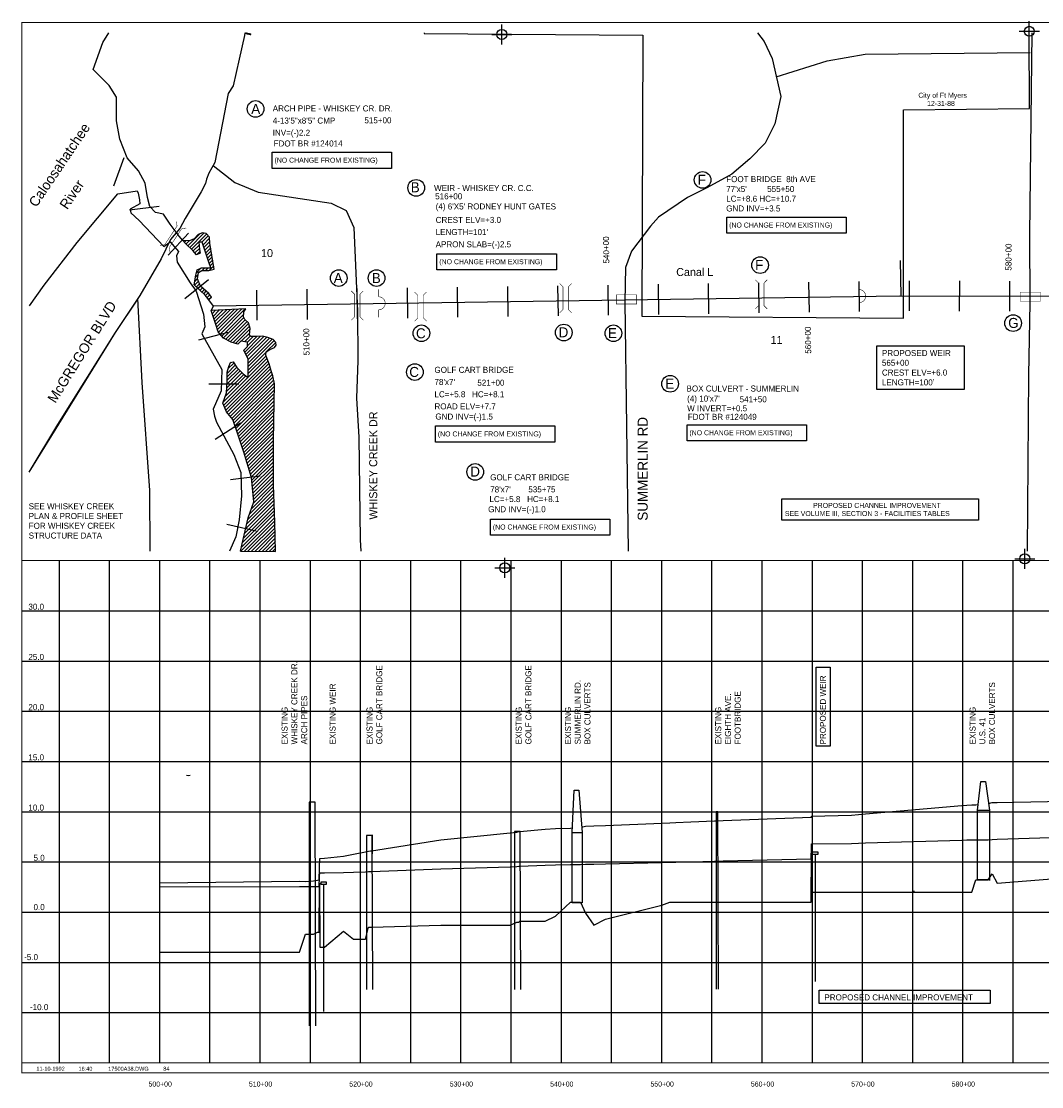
# Model space of a CAD drawing. Extents: x 204874 to 220884, y 807713 to 818458.
# Tile 1 of 2: x 204874 to 215039, y 807827 to 818436. Entities that reach past the tile are written whole.
import ezdxf
from ezdxf.enums import TextEntityAlignment as Align

# ---------------------------------------------------------------- set-up
doc = ezdxf.new("R2010")
doc.units = 0
doc.header["$LTSCALE"] = 800
doc.header["$PDMODE"] = 34
doc.header["$PDSIZE"] = 100
doc.linetypes.add('DASHED', pattern=[0])
doc.linetypes.add('STREAM', pattern=[0])
doc.layers.get('0').update_dxf_attribs({"linetype": 'CONTINUOUS'})
for name, color, linetype in [('BORDER', 1, 'CONTINUOUS'), ('CITY', 10, 'DASHED'), ('GRID', 2, 'CONTINUOUS'), ('MAJROADS', 9, 'CONTINUOUS'), ('PROPOSED', 7, 'CONTINUOUS'), ('SEC', 2, 'CONTINUOUS'), ('STATIONS', 7, 'CONTINUOUS'), ('STRUCTTEXT', 7, 'CONTINUOUS'), ('STRUCTURES', 1, 'CONTINUOUS'), ('TEXT', 7, 'CONTINUOUS'), ('TRUNKS', 5, 'STREAM'), ('WATER', 4, 'CONTINUOUS'), ('WETDBA', 12, 'CONTINUOUS'), ('WETFILL', 8, 'CONTINUOUS'), ('WSHEDS', 3, 'CONTINUOUS')]:
    doc.layers.add(name, color=color, linetype=linetype)

# ---------------------------------------------------------------- blocks, each defined once
blk = doc.blocks.new('BOX')
at = {"layer": 'STRUCTURES', "color": 0, "const_width": 20}
blk.add_lwpolyline([(-377, -171), (433, -171), (433, 189), (-377, 189)], close=True, dxfattribs=at)
blk = doc.blocks.new('BRIDGE')
at = {"layer": 'STRUCTURES', "color": 0, "const_width": 20}
for points in [[(-234, -534), (-101, -402), (-101, 496), (-234, 629)], [(244, -534), (112, -402), (112, 496), (244, 629)]]:
    blk.add_lwpolyline(points, dxfattribs=at)
blk = doc.blocks.new('WEIR')
at = {"layer": 'STRUCTURES', "color": 0, "const_width": 30}
blk.add_lwpolyline([(13, 761), (13, 358, -1), (13, -332), (13, -734)], format="xyb", dxfattribs=at)
blk = doc.blocks.new('LOGON')
at = {"color": 0}
blk.add_attdef('DATE', text='', height=1, dxfattribs=at).set_placement((-1.87, 1.76), align=Align.RIGHT)
for tag, p in [('TIME', (1.56, 1.76)), ('DRAWING', (8.97, 1.76)), ('OPERATOR', (22.66, 1.76))]:
    blk.add_attdef(tag, p, '', height=1, dxfattribs=at)
blk = doc.blocks.new('*X')
at = {"color": 0}
for p, q in [((206499, 816237), (206513, 816251)), ((206516, 816219), (206548, 816250)), ((206534, 816201), (206652, 816319)), ((206552, 816184), (206694, 816327)), ((206570, 816167), (206721, 816318)), ((206674, 816235), (206737, 816299)), ((206685, 816211), (206750, 816276)), ((206587, 816149), (206646, 816207)), ((206603, 816129), (206648, 816174)), ((206620, 816111), (206652, 816143)), ((206693, 816184), (206753, 816243)), ((206702, 816158), (206756, 816211)), ((206711, 816131), (206761, 816181)), ((206720, 816104), (206766, 816151)), ((206728, 816078), (206772, 816121)), ((206737, 816051), (206777, 816091)), ((206746, 816025), (206782, 816060)), ((206618, 815932), (206666, 815980)), ((206676, 815955), (206702, 815981)), ((206712, 815955), (206736, 815980)), ((206749, 815957), (206792, 816000)), ((206756, 815999), (206787, 816030)), ((206796, 815969), (206797, 815970)), ((206600, 815808), (206640, 815848)), ((206603, 815846), (206631, 815874)), ((206609, 815888), (206636, 815914)), ((206619, 815791), (206650, 815822)), ((206637, 815774), (206661, 815798)), ((206655, 815757), (206679, 815781)), ((206674, 815740), (206698, 815765)), ((206692, 815723), (206717, 815748)), ((206710, 815705), (206736, 815732)), ((206725, 815685), (206752, 815713)), ((206739, 815664), (206768, 815693)), ((206768, 815551), (206773, 815556)), ((206776, 815524), (206810, 815558)), ((206784, 815497), (206847, 815560)), ((206793, 815471), (206884, 815561)), ((206803, 815445), (206921, 815563)), ((206812, 815419), (206958, 815565)), ((206821, 815392), (206995, 815566)), ((206829, 815366), (207032, 815568)), ((206839, 815340), (207069, 815570)), ((206855, 815320), (207106, 815571)), ((206871, 815301), (207090, 815520)), ((206886, 815281), (207091, 815486)), ((206909, 815268), (207105, 815464)), ((206932, 815256), (207123, 815447)), ((206956, 815244), (207140, 815429)), ((206981, 815235), (207148, 815401)), ((207008, 815226), (207155, 815373)), ((207066, 815249), (207151, 815334)), ((207097, 815244), (207156, 815303)), ((207100, 815141), (207258, 815299)), ((207111, 815117), (207290, 815296)), ((207127, 815239), (207185, 815297)), ((207128, 815204), (207222, 815298)), ((207122, 815093), (207319, 815289)), ((207133, 815068), (207346, 815281)), ((207133, 815033), (207372, 815272)), ((207134, 814998), (207393, 815257)), ((207318, 815147), (207409, 815238)), ((207391, 815185), (207402, 815196)), ((206887, 814645), (207323, 815081)), ((207134, 814963), (207313, 815142)), ((207135, 814929), (207312, 815105)), ((206891, 814614), (207333, 815056)), ((206901, 814589), (207342, 815030)), ((206911, 814563), (207350, 815002)), ((206923, 814540), (207358, 814975)), ((206924, 814930), (207006, 815012)), ((206925, 814895), (207021, 814991)), ((206936, 814977), (206992, 815033)), ((206955, 815032), (206964, 815040)), ((206905, 814699), (207111, 814904)), ((206919, 814748), (207091, 814920)), ((206921, 814786), (207073, 814937)), ((206924, 814824), (207055, 814955)), ((206926, 814861), (207038, 814973)), ((206939, 814521), (207367, 814948)), ((206955, 814501), (207376, 814922)), ((206971, 814482), (207383, 814894)), ((206984, 814459), (207389, 814864)), ((206993, 814433), (207395, 814835)), ((207002, 814407), (207396, 814801)), ((207011, 814381), (207395, 814765)), ((207021, 814355), (207394, 814728)), ((207030, 814328), (207394, 814692)), ((207039, 814302), (207393, 814656)), ((207048, 814276), (207392, 814620)), ((207056, 814249), (207392, 814584)), ((207065, 814222), (207391, 814549)), ((207073, 814195), (207391, 814513)), ((207082, 814169), (207390, 814477)), ((207091, 814142), (207390, 814441)), ((207099, 814115), (207389, 814405)), ((207107, 814088), (207389, 814369)), ((207116, 814061), (207388, 814333)), ((207124, 814034), (207388, 814297)), ((207132, 814007), (207387, 814261)), ((207141, 813980), (207387, 814226)), ((207149, 813953), (207387, 814191)), ((207157, 813926), (207387, 814155)), ((207166, 813899), (207387, 814120)), ((207170, 813867), (207387, 814084)), ((207172, 813835), (207387, 814049)), ((207175, 813802), (207387, 814014)), ((207178, 813770), (207387, 813978)), ((207181, 813738), (207387, 813943)), ((207184, 813705), (207387, 813907)), ((207184, 813634), (207386, 813837)), ((207187, 813673), (207386, 813872)), ((207129, 813473), (207390, 813734)), ((207145, 813524), (207388, 813768)), ((207165, 813579), (207387, 813802)), ((207090, 813292), (207395, 813598)), ((207100, 813338), (207394, 813632)), ((207109, 813383), (207393, 813666)), ((207119, 813428), (207391, 813700)), ((207061, 813158), (207399, 813496)), ((207068, 813200), (207398, 813530)), ((207079, 813246), (207397, 813564)), ((207097, 813158), (207401, 813462)), ((207132, 813158), (207402, 813428)), ((207167, 813158), (207402, 813393)), ((207202, 813157), (207403, 813358)), ((207238, 813157), (207404, 813324)), ((207273, 813157), (207404, 813289)), ((207308, 813157), (207405, 813254)), ((207343, 813157), (207406, 813220)), ((207378, 813157), (207407, 813185))]:
    blk.add_line(p, q, dxfattribs=at)
blk = doc.blocks.new('CHIMP')
at = {"layer": 'PROPOSED', "color": 0}
for p, q in [((-210, 1959), (0, 1959)), ((-210, 0), (-210, 1959)), ((0, 1959), (0, 0)), ((0, 0), (-210, 0))]:
    blk.add_line(p, q, dxfattribs=at)
for s, p in [('PROPOSED CHANNEL IMPROVEMENT', (-121, 312)), ('SEE VOLUME III, SECTION 3 - FACILITIES TABLES', (-40, 32))]:
    blk.add_text(s, height=50, rotation=90, dxfattribs=at).set_placement(p)
blk = doc.blocks.new('NC')
at = {"layer": 'PROPOSED', "color": 0}
for p, q in [((-193, 0), (0, 0)), ((-193, -1427), (-193, 0)), ((0, 0), (0, -1427)), ((0, -1427), (-193, -1427))]:
    blk.add_line(p, q, dxfattribs=at)
blk.add_text('(NO CHANGE FROM EXISTING)', height=60, rotation=270, dxfattribs=at).set_placement((-125, -28))

msp = doc.modelspace()

# ---------------------------------------------------------------- linework, layer by layer
at = {"layer": 'BORDER', "color": 0, "const_width": 10}
msp.add_lwpolyline([(204879, 807965), (220879, 807965), (220879, 818425), (204879, 818425)], close=True, dxfattribs=at)
for points in [[(204879, 813065), (220879, 813065)], [(204879, 808065), (220879, 808065)]]:
    msp.add_lwpolyline(points, dxfattribs=at)
at = {"layer": 'CITY', "color": 0}
msp.add_lwpolyline([(208889, 818320), (208889, 818315), (211064, 818297), (211056, 815500), (213663, 815481), (213661, 817553), (214917, 817566), (214915, 818320)], dxfattribs=at)
at = {"layer": 'GRID', "color": 0}
for points in [[(205254, 808065), (205254, 813065)], [(205754, 808065), (205754, 813065)], [(206254, 808065), (206254, 813065)], [(206754, 808065), (206754, 813065)], [(207254, 808065), (207254, 813065)], [(207754, 808065), (207754, 813065)], [(208254, 808065), (208254, 813065)], [(208754, 808065), (208754, 813065)], [(209254, 808065), (209254, 813065)], [(209754, 808065), (209754, 813065)], [(210254, 808065), (210254, 813065)], [(210754, 808065), (210754, 813065)], [(211254, 808065), (211254, 813065)], [(211754, 808065), (211754, 813065)], [(212254, 808065), (212254, 813065)], [(212754, 808065), (212754, 813065)], [(213254, 808065), (213254, 813065)], [(213754, 808065), (213754, 813065)], [(214254, 808065), (214254, 813065)], [(214754, 808065), (214754, 813065)], [(204879, 812565), (220879, 812565)], [(204879, 812065), (220879, 812065)], [(204879, 811565), (220879, 811565)], [(204879, 811065), (220879, 811065)], [(204879, 810565), (220879, 810565)], [(204879, 810065), (220879, 810065)], [(204879, 809565), (220879, 809565)], [(204879, 809065), (220879, 809065)], [(204879, 808565), (220879, 808565)]]:
    msp.add_lwpolyline(points, dxfattribs=at)
at = {"layer": 'MAJROADS', "color": 0}
for points in [[(207100, 818320), (207097, 818294), (207045, 818060), (206985, 817792), (206934, 817717), (206803, 817031), (206744, 816923), (206718, 816864), (206709, 816822), (206667, 816739), (206506, 816472), (206455, 816372), (206362, 816263), (206268, 816071), (206056, 815704), (205810, 815337), (205234, 814420), (204951, 813945)], [(212207, 818320), (212274, 818233), (212354, 818064), (212439, 817688), (212380, 817414), (212284, 817221), (212132, 817065), (211953, 816915), (211704, 816776), (211509, 816682), (211223, 816485), (211142, 816396), (210952, 816148), (210892, 815985), (210887, 815643), (210921, 813158)], [(214941, 818320), (214918, 816311), (214922, 815632), (214908, 814911), (214895, 813158)], [(212395, 817882), (212900, 818041), (213280, 818109), (214923, 818126)], [(206786, 817000), (207000, 816832), (207235, 816735), (207961, 816624), (208110, 816553), (208188, 816384), (208224, 815548), (208225, 815058), (208215, 814683), (208235, 814293), (208251, 813273), (208258, 813158)], [(206031, 815676), (206075, 814838), (206151, 813765), (206154, 813158)]]:
    msp.add_lwpolyline(points, dxfattribs=at)
at = {"layer": 'PROPOSED', "color": 0}
for p, q in [((213395, 814769), (213395, 815205)), ((213395, 815205), (214267, 815205)), ((214267, 815205), (214267, 814769)), ((214267, 814769), (213395, 814769)), ((212791, 811216), (212791, 812005)), ((212791, 812005), (212931, 812005)), ((212931, 812005), (212931, 811216)), ((212931, 811216), (212791, 811216)), ((208370, 810335), (208370, 810145)), ((208370, 810335), (208370, 810145)), ((212782, 810140), (212782, 808875)), ((207885, 809840), (207885, 808575)), ((207885, 809840), (207885, 808575)), ((212822, 808656), (212822, 808788)), ((212822, 808788), (214525, 808788)), ((214525, 808788), (214525, 808656)), ((214525, 808656), (212822, 808656))]:
    msp.add_line(p, q, dxfattribs=at)
at = {"layer": 'PROPOSED', "color": 0, "linetype": 'DASHED'}
for p, q in [((207742, 810659), (207742, 808434)), ((207800, 810659), (207742, 810659)), ((207742, 810659), (207742, 808434)), ((207800, 810659), (207742, 810659)), ((207809, 808434), (207800, 810659)), ((207809, 808434), (207800, 810659)), ((211795, 810565), (211795, 808799)), ((211812, 810565), (211795, 810565)), ((211812, 810559), (211795, 810559)), ((211819, 808799), (211812, 810565)), ((208312, 810329), (208312, 808793)), ((208370, 810329), (208312, 810329)), ((208370, 810329), (208312, 810329)), ((208312, 810329), (208312, 808793)), ((208376, 808793), (208370, 810329)), ((208376, 808793), (208370, 810329)), ((209787, 810369), (209787, 808793)), ((209845, 810369), (209787, 810369)), ((209845, 810369), (209787, 810369)), ((209851, 808793), (209845, 810369))]:
    msp.add_line(p, q, dxfattribs=at)
at = {"layer": 'PROPOSED', "color": 0}
for points in [[(214400, 810579), (214433, 810867), (214479, 810867), (214520, 810579)], [(210360, 810359), (210383, 810779), (210428, 810779), (210460, 810359)], [(214510, 810648), (214544, 810657), (214594, 810658), (215764, 810679), (215826, 810679), (215862, 810680), (215912, 810690), (215962, 810692), (217278, 810716), (217903, 810727), (217913, 810726), (217936, 810730), (217946, 810734), (218528, 810739), (219778, 810751), (220128, 810757)], [(210456, 810412), (210494, 810420), (210579, 810424), (210694, 810429), (211254, 810452), (211334, 810455), (211394, 810458), (211544, 810464), (211781, 810473), (211791, 810474), (211796, 810474), (211866, 810479), (212743, 810510), (212744, 810509), (212746, 810509), (212747, 810519), (213144, 810529), (213284, 810545), (214244, 810626), (214294, 810631), (214344, 810634), (214384, 810634), (214406, 810636)], [(214400, 809879), (214400, 810579), (214520, 810579), (214520, 809879)], [(206254, 809857), (207644, 809872), (207704, 809870), (207784, 809875), (207824, 809884), (207843, 809886), (207844, 810002), (207846, 810009), (207847, 810099), (207894, 810103), (208084, 810123), (208184, 810143), (208304, 810166), (208334, 810171), (208354, 810174), (208364, 810176), (209054, 810284), (209744, 810356), (209809, 810362), (209829, 810368), (209839, 810369), (210094, 810391), (210194, 810399), (210344, 810402), (210362, 810404)], [(206254, 809818), (207644, 809819), (207704, 809819), (207784, 809819), (207824, 809819), (207843, 809819), (207844, 809917), (207846, 809922), (207847, 809956), (207894, 809957), (208084, 809960), (208184, 809963), (208304, 809967), (208334, 809968), (208354, 809969), (208364, 809969), (209054, 809996), (209744, 810017), (209809, 810020), (209829, 810021), (209839, 810022), (210094, 810032), (210194, 810037), (210344, 810038), (210444, 810038), (210494, 810041), (210579, 810043), (210694, 810046), (211254, 810059), (211334, 810062), (211394, 810063), (211544, 810067), (211781, 810073), (211791, 810073), (211796, 810074), (211866, 810076), (212743, 810096), (212744, 810211), (212746, 810216), (212747, 810246), (213144, 810249), (213284, 810254), (214244, 810282), (214294, 810284), (214344, 810285), (214384, 810285), (214504, 810285), (214544, 810288), (214594, 810290), (215764, 810328)], [(210460, 809659), (210360, 809659), (210360, 810359), (210460, 810359), (210460, 809659)], [(214520, 809885), (214400, 809885)], [(213755, 809775), (213770, 809775)]]:
    msp.add_lwpolyline(points, dxfattribs=at)
at = {"layer": 'PROPOSED', "color": 0, "linetype": 'DASHED'}
msp.add_lwpolyline([(206254, 809165), (207644, 809165), (207704, 809345), (207784, 809345), (207824, 809365), (207843, 809365), (207844, 809855), (207846, 809855), (207847, 809215), (207894, 809215), (208084, 809375), (208184, 809295), (208304, 809295), (208334, 809415), (208354, 809415), (208364, 809415), (209054, 809435), (209744, 809435), (209809, 809465), (209829, 809465), (209839, 809475), (210094, 809475), (210194, 809525), (210344, 809665), (210444, 809665), (210494, 809555), (210579, 809435), (210694, 809495), (211254, 809635), (211334, 809665), (211394, 809665), (211544, 809665), (211781, 809665), (211791, 809665), (211796, 809665), (211866, 809665), (212743, 809665), (212744, 810165), (212746, 810165), (212747, 809765), (213144, 809765), (213284, 809765), (214244, 809765), (214294, 809765), (214344, 809765), (214384, 809885), (214504, 809885), (214544, 809945), (214594, 809855), (215764, 809945)], dxfattribs=at)
at = {"layer": 'PROPOSED', "color": 0}
for points in [[(212782, 810165), (212807, 810165), (212807, 810140), (212757, 810140), (212757, 810165)], [(207885, 809865), (207910, 809865), (207910, 809840), (207860, 809840), (207860, 809865)], [(207885, 809865), (207910, 809865), (207910, 809840), (207860, 809840), (207860, 809865)]]:
    msp.add_lwpolyline(points, close=True, dxfattribs=at)
at = {"layer": 'SEC', "color": 0}
for p in [(209661, 818305), (214915, 818336), (214870, 813083), (209691, 812993)]:
    msp.add_point(p, dxfattribs=at)
at = {"layer": 'STATIONS', "color": 0}
for p, q in [((205896, 817075), (205793, 816793)), ((206249, 816593), (205952, 816554)), ((206541, 816326), (206337, 816106)), ((206739, 815860), (206505, 815673)), ((211717, 815824), (211721, 815524)), ((212216, 815831), (212221, 815531)), ((212716, 815838), (212721, 815538)), ((213216, 815845), (213221, 815545)), ((213719, 815851), (213718, 815551)), ((214219, 815850), (214218, 815550)), ((214719, 815849), (214718, 815549)), ((207217, 815759), (207221, 815459)), ((207717, 815767), (207721, 815467)), ((208217, 815774), (208221, 815474)), ((208717, 815781), (208721, 815481)), ((209217, 815788), (209221, 815488)), ((209717, 815795), (209721, 815495)), ((210217, 815802), (210221, 815502)), ((210717, 815809), (210721, 815509)), ((211217, 815817), (211221, 815517)), ((206931, 815337), (206640, 815262)), ((207042, 814822), (206742, 814822)), ((207057, 814435), (206806, 814271)), ((207255, 813905), (206957, 813871)), ((207214, 813360), (206921, 813426))]:
    msp.add_line(p, q, dxfattribs=at)
at = {"layer": 'STRUCTTEXT', "color": 0}
for centre in [(207208, 817563), (211661, 816856), (208808, 816777), (212233, 816008), (208036, 815879), (208413, 815879), (214754, 815430), (208860, 815329), (210278, 815336), (210772, 815329), (208795, 814943), (211337, 814826), (209396, 813948)]:
    msp.add_circle(centre, 83.1, dxfattribs=at)
at = {"layer": 'TRUNKS', "color": 0}
for points in [[(213629, 816055), (213634, 815701)], [(206784, 815603), (213619, 815701), (220197, 815690)]]:
    msp.add_lwpolyline(points, dxfattribs=at)
at = {"layer": 'WATER', "color": 0}
for points in [[(206484, 816254), (206448, 816295), (206356, 816417), (206290, 816515), (206211, 816532), (206154, 816593), (206130, 816680), (206108, 816825), (206042, 816947), (205929, 817076), (205855, 817261), (205823, 817445), (205824, 817680), (205749, 817797), (205591, 817957), (205685, 818225), (205746, 818320)], [(204957, 815603), (205102, 815808), (205431, 816233), (205835, 816717), (206028, 816749), (206040, 816724), (206053, 816658), (206054, 816619), (205960, 816566), (205967, 816527), (206050, 816453), (206295, 816194), (206356, 816238), (206439, 816144), (206420, 816101), (206427, 816037), (206556, 815831), (206615, 815750), (206690, 815521), (206702, 815392), (206673, 815322), (206871, 814967), (206865, 814755), (206785, 814572), (206798, 814502), (206818, 814445), (206992, 814123), (207060, 813944), (207067, 813712), (207044, 813470), (207012, 813302), (206947, 813158)], [(206742, 815661), (206707, 815709), (206598, 815811), (206613, 815909), (206625, 815962), (206669, 815982), (206735, 815980), (206763, 815982), (206741, 816038), (206677, 816235), (206642, 816237), (206647, 816204), (206649, 816163), (206656, 816126), (206618, 816110), (206583, 816154), (206511, 816223), (206484, 816254)], [(207058, 813158), (207086, 813276), (207133, 813492), (207190, 813650), (207167, 813894), (207090, 814145), (207041, 814295), (206980, 814472), (206918, 814546), (206883, 814633), (206918, 814736), (206926, 814845), (206924, 814941), (206943, 814998), (206958, 815039), (206984, 815044), (207022, 814989), (207085, 814924), (207124, 814894), (207135, 814896), (207133, 815071), (207091, 815162), (207128, 815197), (207128, 815239), (207062, 815249), (207030, 815219), (206964, 815240), (206887, 815279), (206837, 815342), (206813, 815417), (206784, 815497), (206767, 815556), (206788, 815598), (206742, 815661)]]:
    msp.add_lwpolyline(points, dxfattribs=at)
at = {"layer": 'WETDBA', "color": 0}
for points in [[(206797, 815969), (206754, 816222), (206749, 816285), (206716, 816323), (206680, 816329), (206637, 816314), (206595, 816270), (206550, 816250), (206486, 816252)], [(206740, 815664), (206770, 815690), (206742, 815726), (206659, 815799), (206630, 815871), (206638, 815933), (206673, 815955), (206714, 815955), (206742, 815955), (206797, 815969)], [(207407, 813157), (207401, 813447), (207386, 813819), (207387, 814261), (207393, 814641), (207396, 814827), (207381, 814905), (207364, 814955), (207343, 815026), (207325, 815076), (207309, 815112), (207313, 815143), (207349, 815169), (207395, 815186), (207413, 815210), (207411, 815236), (207384, 815268), (207330, 815287), (207276, 815299), (207220, 815298), (207162, 815296), (207149, 815312), (207155, 815375), (207139, 815433), (207102, 815467), (207088, 815492), (207091, 815542), (207110, 815571), (206767, 815556)], [(206767, 815556), (206767, 815556)], [(207058, 813158), (207407, 813157)], [(206519, 810929), (206538, 810926), (206556, 810929)]]:
    msp.add_lwpolyline(points, dxfattribs=at)
at = {"layer": 'WSHEDS', "color": 0, "const_width": 60}
msp.add_lwpolyline([(207137, 818320), (207133, 818302)], dxfattribs=at)
at = {"layer": 'WSHEDS', "color": 0}
msp.add_lwpolyline([(206032, 815669), (205810, 815337), (204951, 813945)], dxfattribs=at)

# ---------------------------------------------------------------- block references
at = {"layer": 'PROPOSED', "color": 0, "xscale": 0.83333333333, "yscale": 0.83333333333, "zscale": 0.83333333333, "rotation": 90}
for p in [(207373, 817132), (211902, 816486), (209015, 816121), (209000, 814406), (211506, 814418), (209548, 813479)]:
    msp.add_blockref('NC', p, dxfattribs=at)
at = {"layer": 'PROPOSED', "color": 0, "xscale": 0.1875, "yscale": 0.1875, "zscale": 0.1875}
msp.add_blockref('WEIR', (213218, 815697), dxfattribs=at)
at = {"layer": 'PROPOSED', "color": 0, "rotation": 270}
msp.add_blockref('CHIMP', (212449, 813469), dxfattribs=at)
at = {"layer": 'STRUCTTEXT', "color": 0, "xscale": 0.1875, "yscale": 0.1875, "zscale": 0.1875}
msp.add_blockref('WEIR', (208432, 815625), dxfattribs=at)
at = {"layer": 'STRUCTURES', "color": 0, "xscale": 0.25, "yscale": 0.25, "zscale": 0.25, "rotation": 326.5751888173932}
msp.add_blockref('BRIDGE', (206379, 816280), dxfattribs=at)
at = {"layer": 'STRUCTURES', "color": 0, "xscale": 0.25, "yscale": 0.25, "zscale": 0.25}
for name, p in [('BRIDGE', (210296, 815667)), ('BRIDGE', (212244, 815705)), ('BRIDGE', (208220, 815593)), ('BRIDGE', (208850, 815583)), ('BOX', (214919, 815691)), ('BOX', (210895, 815664))]:
    msp.add_blockref(name, p, dxfattribs=at)
at = {"layer": 'TEXT', "color": 0, "xscale": 40, "yscale": 40, "zscale": 40}
msp.add_blockref('LOGON', (205382, 807915), dxfattribs=at).add_auto_attribs({'DATE': '11-10-1992', 'TIME': '16:40', 'OPERATOR': '84', 'DRAWING': '17500A38.DWG'})
at = {"layer": 'WETFILL', "color": 0}
msp.add_blockref('*X', (0, 0), dxfattribs=at)
msp.add_blockref('*X', (0, 0), dxfattribs=at)

# ---------------------------------------------------------------- texts
at = {"layer": 'PROPOSED', "color": 0}
for s, p in [('PROPOSED WEIR', (213447, 815102)), ('565+00', (213447, 815005)), ('CREST ELV=+6.0', (213447, 814908)), ("LENGTH=100'", (213447, 814810)), ('PROPOSED CHANNEL IMPROVEMENT', (212874, 808686))]:
    msp.add_text(s, height=60, dxfattribs=at).set_placement(p)
msp.add_text('PROPOSED WEIR', height=60, rotation=90, dxfattribs=at).set_placement((212889, 811235))
msp.add_text('-10.0', height=60, dxfattribs=at).set_placement((205052, 808589), align=Align.CENTER)
at = {"layer": 'STATIONS', "color": 0}
for s, rotation, p in [('540+00', 90.8193, (210730, 816159)), ('580+00', 89.9058, (214738, 816088)), ('510+00', 90.8193, (207744, 815243)), ('560+00', 90.8193, (212741, 815261))]:
    msp.add_text(s, height=60, rotation=rotation, dxfattribs=at).set_placement(p, align=Align.CENTER)
at = {"layer": 'STRUCTTEXT', "color": 0}
for s, height, p in [('A', 99.8, (207165, 817514)), ('ARCH PIPE - WHISKEY CR. DR.', 60, (207379, 817538)), ('4-13\'5"x8\'5" CMP', 60, (207379, 817417)), ('515+00', 60, (208292, 817420)), ('INV=(-)2.2', 60, (207379, 817296)), ('FDOT BR #124014', 60, (207388, 817189)), ('F', 99.8, (211612, 816808)), ('FOOT BRIDGE  8th AVE', 60, (211896, 816834)), ('B', 99.8, (208754, 816733)), ('WEIR - WHISKEY CR. C.C.', 60, (208986, 816745)), ("77'x5'", 60, (211896, 816736)), ('555+50', 60, (212304, 816736)), ('516+00', 60, (208997, 816663)), ('LC=+8.6 HC=+10.7', 60, (211896, 816639)), ("(4) 6'X5' RODNEY HUNT GATES", 60, (209002, 816562)), ('GND INV=+3.5', 60, (211896, 816542)), ('CREST ELV=+3.0', 60, (209002, 816428)), ("LENGTH=101'", 60, (209002, 816307)), ('APRON SLAB=(-)2.5', 60, (209002, 816185)), ('F', 99.8, (212184, 815960)), ('A', 99.8, (207987, 815830)), ('B', 99.8, (208366, 815829)), ('G', 99.8, (214705, 815382)), ('C', 99.8, (208806, 815279)), ('D', 99.8, (210227, 815289)), ('E', 99.8, (210719, 815281)), ('C', 99.8, (208739, 814894)), ('GOLF CART BRIDGE', 60, (208990, 814935)), ("78'x7'", 60, (208990, 814814)), ('E', 99.8, (211288, 814778)), ('521+00', 60, (209417, 814807)), ('BOX CULVERT - SUMMERLIN', 60, (211501, 814749)), ('LC=+5.8   HC=+8.1', 60, (208990, 814692)), ("(4) 10'x7'", 60, (211507, 814649)), ('541+50', 60, (212030, 814642)), ('ROAD ELV=+7.7', 60, (208990, 814571)), ('W INVERT=+0.5', 60, (211507, 814552)), ('GND INV=(-)1.5', 60, (208999, 814470)), ('FDOT BR #124049', 60, (211513, 814467)), ('D', 99.8, (209347, 813902)), ('GOLF CART BRIDGE', 60, (209545, 813865)), ('LC=+5.8   HC=+8.1', 60, (209538, 813648)), ("78'x7'", 60, (209545, 813744)), ('535+75', 60, (209925, 813745)), ('GND INV=(-)1.0', 60, (209525, 813547))]:
    msp.add_text(s, height=height, dxfattribs=at).set_placement(p)
for s, p in [('WHISKEY CREEK DR.', (207624, 811235)), ('GOLF CART BRIDGE', (208470, 811235)), ('GOLF CART BRIDGE', (209956, 811235)), ('EXISTING WEIR', (208005, 811235)), ('SUMMERLIN RD. ', (210447, 811235)), ('BOX CULVERTS', (210544, 811235)), ('BOX CULVERTS', (214574, 811235)), ('ARCH PIPES', (207722, 811235)), ('EIGHTH AVE.', (211943, 811235)), ('FOOTBRIDGE', (212040, 811235)), ('EXISTING', (207527, 811235)), ('EXISTING ', (208373, 811235)), ('EXISTING', (209859, 811235)), ('EXISTING', (210350, 811235)), ('EXISTING', (211846, 811235)), ('EXISTING', (214380, 811235)), ('U.S. 41', (214477, 811235))]:
    msp.add_text(s, height=60, rotation=90, dxfattribs=at).set_placement(p)
at = {"layer": 'TEXT', "color": 0}
for s, height, p in [('City of Ft Myers', 50, (213810, 817674)), ('12-31-88', 50, (213897, 817593)), ('SEE WHISKEY CREEK', 60, (204948, 813577)), ('PLAN & PROFILE SHEET', 60, (204948, 813479)), ('FOR WHISKEY CREEK', 60, (204948, 813382)), ('STRUCTURE DATA', 60, (204948, 813285)), ('30.0', 60, (204945, 812576)), ('25.0', 60, (204945, 812076)), ('20.0', 60, (204945, 811576)), ('15.0', 60, (204945, 811076)), ('10.0', 60, (204945, 810576)), ('5.0', 60, (204996, 810076)), ('0.0', 60, (204996, 809585)), ('-5.0', 60, (204903, 809087))]:
    msp.add_text(s, height=height, dxfattribs=at).set_placement(p)
for s, height, p in [('10', 80, (207322, 816088)), ('11', 80, (212397, 815222)), ('500+00', 50, (206258, 807828)), ('510+00', 50, (207258, 807828)), ('520+00', 50, (208258, 807828)), ('530+00', 50, (209258, 807828)), ('540+00', 50, (210258, 807828)), ('550+00', 50, (211258, 807828)), ('560+00', 50, (212258, 807828)), ('570+00', 50, (213258, 807828)), ('580+00', 50, (214258, 807828))]:
    msp.add_text(s, height=height, dxfattribs=at).set_placement(p, align=Align.CENTER)
for s, height, rotation, p in [('McGREGOR BLVD', 100, 58, (205214, 814626)), ('WHISKEY CREEK DR', 80, 90, (208420, 813474)), ('SUMMERLIN RD', 100, 90, (211114, 813463))]:
    msp.add_text(s, height=height, rotation=rotation, dxfattribs=at).set_placement(p)
at = {"layer": 'TRUNKS', "color": 0}
msp.add_text('Canal L', height=80, dxfattribs=at).set_placement((211398, 815899))
at = {"layer": 'WATER', "color": 0}
for s, p in [('Caloosahatchee', (205025, 816577)), ('River', (205332, 816554))]:
    msp.add_text(s, height=100, rotation=56, dxfattribs=at).set_placement(p)

doc.saveas('drawing.dxf')
